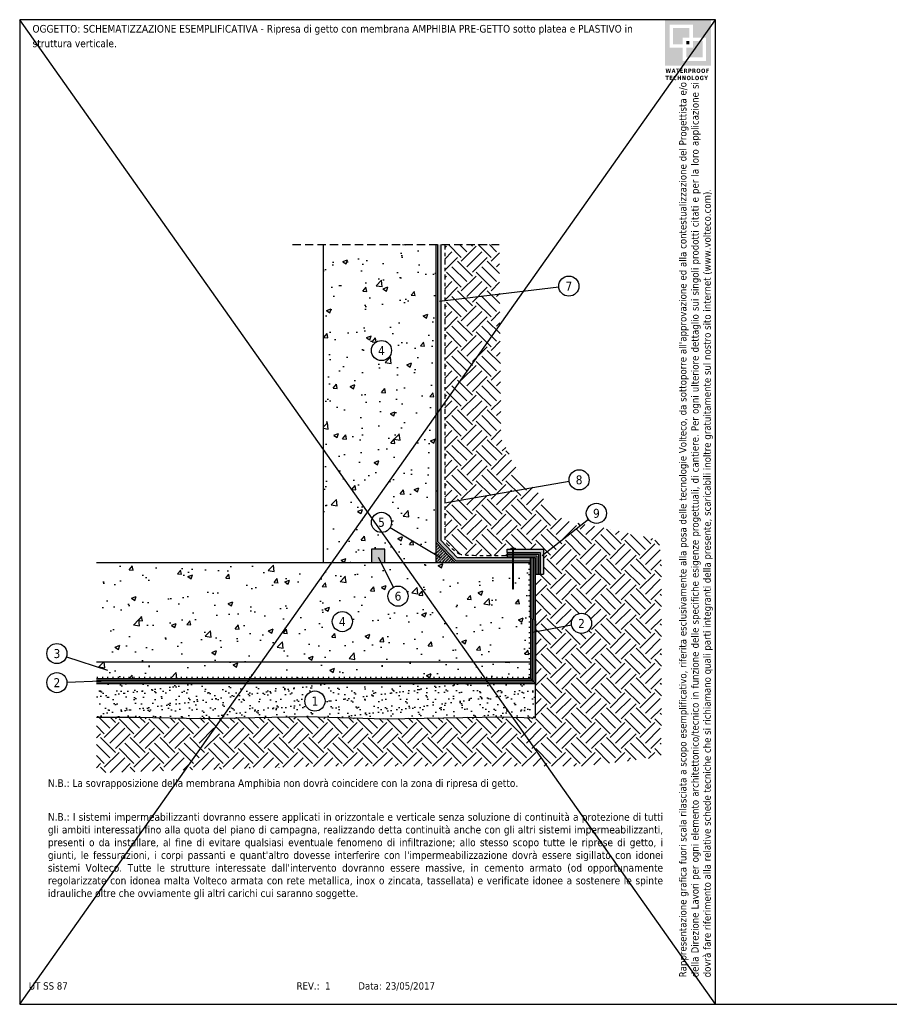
# Model space of a CAD drawing. Header units: millimetres. Extents: x 2937.8 to 3013.1, y 1626.1 to 1661.8.
# Tile 1 of 3: x 2937.8 to 2964.1, y 1626.1 to 1655.8. Entities that reach past the tile are written whole.
import ezdxf
from ezdxf.enums import TextEntityAlignment as Align

# ---------------------------------------------------------------- set-up
doc = ezdxf.new("R2010")
doc.units = ezdxf.units.MM
for name, pattern in [('CONTINUA', [0]), ('DASHDOT', [1, 0.5, -0.25, 0, -0.25]), ('HIDDEN', [0.375, 0.25, -0.125])]:
    doc.linetypes.add(name, pattern=pattern)
doc.layers.add('109', color=7, linetype='CONTINUA')
doc.layers.add('nascosto', color=7, linetype='Continuous', lineweight=25, plot=False)
doc.styles.add('tahoma', font='tahoma.ttf', dxfattribs={"height": 0.3})

# ---------------------------------------------------------------- blocks, each defined once
blk = doc.blocks.new('BLOCK_121')
at = {"layer": '109', "color": 7}
blk.add_point((44475, 18953), dxfattribs=at)

msp = doc.modelspace()

# ---------------------------------------------------------------- hatches: boundary and pattern name
h = msp.add_hatch(color=252)
h.dxf.hatch_style = 1
h.paths.add_polyline_path([(2958.688, 1655.834), (2957.299, 1655.834), (2957.299, 1654.445), (2958.688, 1654.445)])
h.paths.add_polyline_path([(2957.444, 1654.985), (2957.444, 1655.687), (2958.147, 1655.687), (2958.147, 1655.294), (2958.543, 1655.294), (2958.543, 1654.592), (2957.841, 1654.592), (2957.841, 1654.985)], flags=16)
h.paths.add_polyline_path([(2957.548, 1655.089), (2957.548, 1655.583), (2958.043, 1655.583), (2958.043, 1655.294), (2957.841, 1655.294), (2957.841, 1655.089)], flags=0)
h.paths.add_polyline_path([(2957.944, 1654.985), (2958.147, 1654.985), (2958.147, 1655.19), (2958.439, 1655.19), (2958.439, 1654.696), (2957.944, 1654.696)], flags=0)
h.paths.add_polyline_path([(2957.944, 1655.089), (2957.944, 1655.19), (2958.043, 1655.19), (2958.043, 1655.089)], flags=0)
h.paths.add_polyline_path([(2958.043, 1655.583), (2957.548, 1655.583), (2957.548, 1655.089), (2957.841, 1655.089), (2957.841, 1655.294), (2958.043, 1655.294)], flags=0)
h.paths.add_polyline_path([(2958.043, 1655.19), (2957.944, 1655.19), (2957.944, 1655.089), (2958.043, 1655.089)], flags=0)
h.paths.add_polyline_path([(2958.439, 1655.19), (2958.147, 1655.19), (2958.147, 1654.985), (2957.944, 1654.985), (2957.944, 1654.696), (2958.439, 1654.696)], flags=0)
h = msp.add_hatch(color=252)
h.dxf.hatch_style = 1
h.paths.add_polyline_path([(2958.043, 1655.583), (2957.548, 1655.583), (2957.548, 1655.089), (2957.841, 1655.089), (2957.841, 1655.294), (2958.043, 1655.294)])
h = msp.add_hatch(color=252)
h.dxf.hatch_style = 1
h.paths.add_polyline_path([(2958.043, 1655.19), (2957.944, 1655.19), (2957.944, 1655.089), (2958.043, 1655.089)])
h = msp.add_hatch(color=252)
h.dxf.hatch_style = 1
h.paths.add_polyline_path([(2958.439, 1655.19), (2958.147, 1655.19), (2958.147, 1654.985), (2957.944, 1654.985), (2957.944, 1654.696), (2958.439, 1654.696)])
h = msp.add_hatch()
h.set_pattern_fill('AR-CONC', color=256, scale=0.008)
h.set_pattern_definition([(50, (317.5823, -27.5025), (1.45747735, -0.1275127), [0.1524, -1.6764]), (355, (317.5823, -27.5025), (-0.2819474, 1.52845476), [0.12192, -1.3411247]), (100.451445, (317.7038, -27.5131), (1.17553, 1.400942), [0.1295201, -1.42472196]), (46.1842, (317.5823, -27.096), (2.1686323, -0.3363386), [0.2286, -2.5146]), (96.63556, (317.763, -27.124), (1.8992331, 1.979409), [0.1942802, -2.1370849]), (351.18415, (317.5823, -27.096), (1.899233, 1.979409), [0.1828797, -2.0116779]), (21, (317.7855, -27.1977), (1.21291513, -0.8181216), [0.1524, -1.6764]), (326, (317.7855, -27.1977), (0.4944162, 1.4735037), [0.12192, -1.34112]), (71.451445, (317.8866, -27.2658), (1.70733135, 0.65538215), [0.1295201, -1.4247195]), (37.5, (317.5823, -27.50247), (0.02470883, 0.67644031), [0, -1.324864, 0, -1.36144, 0, -1.3462]), (7.5, (317.5823, -27.5025), (0.5345573, 0.8014446), [0, -0.776224, 0, -1.294384, 0, -0.51308]), (327.5, (317.12916, -27.50247), (1.08472476, -0.04582995), [0, -0.508, 0, -1.58496, 0, -2.10312]), (317.5, (316.926, -27.5025), (1.18503345, 0.20341193), [0, -0.6604, 0, -1.052576, 0, -1.49352])])
h.paths.add_polyline_path([(2953.236, 1639.463), (2952.731, 1639.463), (2952.731, 1638.67), (2952.701, 1638.67), (2952.701, 1639.463), (2948.729, 1639.463), (2949.107, 1638.717, -0.559484), (2949.549, 1638.446, -1), (2948.941, 1638.446, -0.282476), (2949.107, 1638.717), (2948.729, 1639.463), (2940.141, 1639.463), (2940.141, 1636.463), (2953.243, 1636.463)])
h.paths.add_polyline_path([(2947.869, 1637.678, -1), (2947.261, 1637.678, -1)], flags=16)
h.paths.add_polyline_path([(2950.398, 1649.049), (2946.992, 1649.049), (2946.992, 1639.463), (2948.445, 1639.463), (2948.445, 1639.863), (2948.845, 1639.863), (2948.845, 1639.463), (2950.398, 1639.463), (2950.398, 1639.69), (2949.008, 1640.515, -0.762542), (2948.442, 1640.67, -1), (2949.05, 1640.67, -0.134725), (2949.008, 1640.515), (2950.398, 1639.69)])
h.paths.add_polyline_path([(2948.442, 1645.853, -1), (2949.05, 1645.853, -1)], flags=16)
h.paths.add_polyline_path([(2947.396, 1637.475), (2947.734, 1637.475), (2947.734, 1637.88), (2947.396, 1637.88)], flags=8)
h.paths.add_polyline_path([(2948.578, 1645.651), (2948.915, 1645.651), (2948.915, 1646.056), (2948.578, 1646.056)], flags=8)
at = {"linetype": 'CONTINUA'}
h = msp.add_hatch(dxfattribs=at)
h.set_pattern_fill('EARTH', color=8, scale=0.1, angle=45, style=0)
h.set_pattern_definition([(45, (317.5823, -27.50247), (0, 0.89802561), [0.635, -0.635]), (45, (317.4139, -27.3341), (0, 0.89802561), [0.635, -0.635]), (45, (317.24554, -27.1657), (0, 0.89802561), [0.635, -0.635]), (135, (317.24554, -27.05345), (-0.89802561, 0), [0.635, -0.635]), (135, (317.4139, -26.8851), (-0.89802561, 0), [0.635, -0.635]), (135, (317.5823, -26.7167), (-0.89802561, 0), [0.635, -0.635])])
h.paths.add_polyline_path([(2957.2, 1639.357), (2957.126, 1640.136), (2955.66, 1640.466), (2954.82, 1640.623), (2953.636, 1639.7), (2953.637, 1639.112), (2953.387, 1639.112), (2953.391, 1637.364), (2954.484, 1637.569, -0.046404), (2954.479, 1637.625, -1), (2955.087, 1637.625, -0.911308), (2954.484, 1637.569), (2953.391, 1637.364), (2953.394, 1635.813), (2953.394, 1634.771), (2952.371, 1634.808), (2948.871, 1634.749), (2946.478, 1634.816), (2943.379, 1634.753), (2941.335, 1634.792), (2940.141, 1634.792), (2940.141, 1633.115), (2946.763, 1633.313), (2950.435, 1633.313), (2954.85, 1633.318), (2957.192, 1633.592)])
edge = h.paths.add_edge_path()
edge.add_line((2952.856, 1642.232), (2952.354, 1643.205))
edge.add_line((2952.354, 1643.205), (2952.316, 1647.549))
edge.add_line((2952.316, 1647.549), (2950.656, 1647.351))
edge.add_spline(control_points=[(2950.656, 1647.351), (2950.656, 1646.377), (2950.656, 1645.522), (2950.656, 1644.787)], knot_values=[-0.117523, -0.117523, -0.117523, -0.117523, 0.046174, 0.046174, 0.046174, 0.046174], degree=3, periodic=0)
edge.add_spline(control_points=[(2950.656, 1644.787), (2950.656, 1642.975), (2950.656, 1641.897), (2950.657, 1641.247)], knot_values=[0.046174, 0.046174, 0.046174, 0.046174, 0.450168, 0.450168, 0.450168, 0.450168], degree=3, periodic=0)
edge.add_line((2950.657, 1641.247), (2953.335, 1641.714))
edge.add_line((2953.335, 1641.714), (2952.856, 1642.232))
edge = h.paths.add_edge_path()
edge.add_line((2954.82, 1640.623), (2954.244, 1640.73))
edge.add_line((2954.244, 1640.73), (2953.335, 1641.714))
edge.add_line((2953.335, 1641.714), (2950.657, 1641.247))
edge.add_spline(control_points=[(2950.657, 1641.247), (2950.657, 1640.364), (2950.659, 1640.115), (2950.674, 1640.067), (2951.056, 1639.702), (2951.264, 1639.676), (2952.257, 1639.666), (2952.535, 1639.667)], knot_values=[0.450168, 0.450168, 0.450168, 0.450168, 1, 2, 3, 4, 4.688821, 4.688821, 4.688821, 4.688821], degree=3, periodic=0)
edge.add_line((2952.535, 1639.667), (2952.535, 1639.762))
edge.add_line((2952.535, 1639.762), (2952.535, 1639.862))
edge.add_line((2952.535, 1639.862), (2952.654, 1639.862))
edge.add_line((2952.654, 1639.862), (2952.654, 1639.892))
edge.add_line((2952.654, 1639.892), (2952.778, 1639.892))
edge.add_line((2952.778, 1639.892), (2953.635, 1639.862))
edge.add_line((2953.635, 1639.862), (2953.636, 1639.7))
edge.add_line((2953.636, 1639.7), (2954.82, 1640.623))
edge = h.paths.add_edge_path()
edge.add_line((2952.303, 1649.049), (2950.656, 1649.049))
edge.add_spline(control_points=[(2950.656, 1649.049), (2950.656, 1648.537), (2950.656, 1648.051), (2950.656, 1647.59)], knot_values=[-0.206647, -0.206647, -0.206647, -0.206647, -0.130766, -0.130766, -0.130766, -0.130766], degree=3, periodic=0)
edge.add_spline(control_points=[(2950.656, 1647.59), (2950.656, 1647.525), (2950.656, 1647.461), (2950.656, 1647.398)], knot_values=[-0.130766, -0.130766, -0.130766, -0.130766, -0.120117, -0.120117, -0.120117, -0.120117], degree=3, periodic=0)
edge.add_spline(control_points=[(2950.656, 1647.398), (2950.656, 1647.382), (2950.656, 1647.367), (2950.656, 1647.351)], knot_values=[-0.120117, -0.120117, -0.120117, -0.120117, -0.117523, -0.117523, -0.117523, -0.117523], degree=3, periodic=0)
edge.add_line((2950.656, 1647.351), (2952.316, 1647.549))
edge.add_line((2952.316, 1647.549), (2952.303, 1649.049))
h = msp.add_hatch(color=146)
h.dxf.hatch_style = 1
h.paths.add_polyline_path([(2950.548, 1649.049), (2950.448, 1649.049), (2950.448, 1640.081), (2950.989, 1639.513), (2952.701, 1639.513), (2952.701, 1639.613), (2951.032, 1639.613), (2950.548, 1640.121)])
h.paths.add_polyline_path([(2953.235, 1639.612), (2952.731, 1639.612), (2952.731, 1639.513), (2953.236, 1639.513)])
h = msp.add_hatch(color=253, dxfattribs=at)
h.dxf.hatch_style = 1
h.paths.add_polyline_path([(2950.398, 1639.463), (2950.967, 1639.463), (2950.398, 1640.061)])
at = {"linetype": 'CONTINUA', "lineweight": 18}
h = msp.add_hatch(dxfattribs=at)
h.set_pattern_fill('ANSI36', color=256, scale=0.02, style=0)
h.set_pattern_definition([(45, (-1154.204787, -710.305317), (0.03367596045, 0.1234785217), [0.15875, -0.03175, 0, -0.03175])])
h.paths.add_polyline_path([(2950.398, 1640.061), (2950.398, 1639.463), (2950.967, 1639.463)])
h = msp.add_hatch(color=4)
h.dxf.hatch_style = 1
h.paths.add_polyline_path([(2953.285, 1639.612), (2953.235, 1639.612), (2953.244, 1635.963), (2953.294, 1635.913)])
h.paths.add_polyline_path([(2953.385, 1639.612), (2953.335, 1639.612), (2953.341, 1637.354), (2953.391, 1637.364)])
h.paths.add_polyline_path([(2952.701, 1639.762), (2952.535, 1639.762), (2952.535, 1639.712), (2952.701, 1639.712)])
h.paths.add_polyline_path([(2952.701, 1639.662), (2952.535, 1639.662), (2952.535, 1639.613), (2952.701, 1639.613)])
h.paths.add_polyline_path([(2953.435, 1639.662), (2952.731, 1639.662), (2952.731, 1639.612), (2953.385, 1639.612), (2953.387, 1639.112), (2953.437, 1639.112)], flags=17)
h.paths.add_polyline_path([(2953.535, 1639.762), (2952.731, 1639.762), (2952.731, 1639.712), (2953.485, 1639.712), (2953.487, 1639.112), (2953.537, 1639.112)])
h.paths.add_polyline_path([(2953.391, 1637.364), (2953.341, 1637.354), (2953.344, 1635.863), (2953.394, 1635.813)])
h.paths.add_polyline_path([(2953.244, 1635.963), (2940.141, 1635.963), (2940.141, 1635.913), (2953.294, 1635.913)])
h.paths.add_polyline_path([(2953.344, 1635.863), (2940.141, 1635.863), (2940.141, 1635.813), (2953.394, 1635.813)])
h = msp.add_hatch(color=1)
h.dxf.hatch_style = 1
h.paths.add_polyline_path([(2948.845, 1639.863), (2948.445, 1639.863), (2948.445, 1639.463), (2948.845, 1639.463)])
h = msp.add_hatch(color=1)
h.dxf.hatch_style = 1
h.paths.add_polyline_path([(2952.701, 1639.862), (2952.535, 1639.862), (2952.535, 1639.762), (2952.701, 1639.762)])
h.paths.add_polyline_path([(2953.635, 1639.862), (2952.731, 1639.862), (2952.731, 1639.762), (2953.535, 1639.762), (2953.537, 1639.112), (2953.637, 1639.112)])
h = msp.add_hatch()
h.set_pattern_fill('LINE', color=256, scale=0.05)
h.set_pattern_definition([(0, (414.14382, -25.71127), (0, 0.15875), [])])
h.paths.add_polyline_path([(2953.236, 1639.463), (2953.186, 1639.463), (2953.194, 1636.013), (2953.244, 1635.963)])
h = msp.add_hatch()
h.set_pattern_fill('AR-CONC', color=256, scale=0.008)
h.set_pattern_definition([(50, (414.1438, -25.7113), (1.45747735, -0.1275127), [0.1524, -1.6764]), (355, (414.1438, -25.7113), (-0.2819474, 1.52845476), [0.12192, -1.3411247]), (100.451445, (414.2653, -25.7219), (1.17553, 1.400942), [0.1295201, -1.42472196]), (46.1842, (414.1438, -25.3049), (2.1686323, -0.3363386), [0.2286, -2.5146]), (96.63556, (414.3245, -25.333), (1.899233, 1.979409), [0.1942802, -2.1370849]), (351.18415, (414.1438, -25.3049), (1.899233, 1.979409), [0.1828797, -2.0116779]), (21, (414.347, -25.4065), (1.21291513, -0.8181216), [0.1524, -1.6764]), (326, (414.347, -25.4065), (0.4944162, 1.4735037), [0.12192, -1.34112]), (71.451445, (414.4481, -25.4747), (1.70733135, 0.65538215), [0.1295201, -1.4247195]), (37.5, (414.1438, -25.71127), (0.02470883, 0.67644031), [0, -1.324864, 0, -1.36144, 0, -1.3462]), (7.5, (414.1438, -25.7113), (0.5345573, 0.8014446), [0, -0.776224, 0, -1.294384, 0, -0.51308]), (327.5, (413.6907, -25.7113), (1.08472476, -0.04582995), [0, -0.508, 0, -1.58496, 0, -2.10312]), (317.5, (413.4875, -25.7113), (1.18503345, 0.20341193), [0, -0.6604, 0, -1.052576, 0, -1.49352])])
h.paths.add_polyline_path([(2953.243, 1636.463), (2940.141, 1636.463), (2940.141, 1635.963), (2953.244, 1635.963)])
h = msp.add_hatch()
h.set_pattern_fill('LINE', color=256, scale=0.05, angle=90)
h.set_pattern_definition([(90, (414.14382, -25.71127), (-0.15875, 1e-17), [])])
h.paths.add_polyline_path([(2953.194, 1636.013), (2940.141, 1636.013), (2940.141, 1635.963), (2953.244, 1635.963)])
h = msp.add_hatch()
h.set_pattern_fill('AR-SAND', color=256, scale=0.008)
h.set_pattern_definition([(37.5, (-1154.2048, -710.30532), (-0.01280025, 0.39153059), [0, -0.308864, 0, -0.34544, 0, -0.3302]), (7.5, (-1154.2048, -710.3053), (0.359618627, 0.57346008), [0, -0.166624, 0, -0.278384, 0, -0.10668]), (327.5, (-1154.45472, -710.3053), (0.632793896, 0.001149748), [0, -0.1016, 0, -0.36576, 0, -0.47752]), (317.5, (-1154.4547, -710.3053), (0.61084516, 0.17834346), [0, -0.0508, 0, -0.239776, 0, -0.27432])])
h.paths.add_polyline_path([(2953.394, 1635.813), (2940.141, 1635.813), (2940.141, 1634.792), (2941.335, 1634.792), (2943.379, 1634.753), (2946.478, 1634.816), (2948.871, 1634.749), (2952.371, 1634.808), (2953.394, 1634.771)])
h.paths.add_polyline_path([(2946.434, 1635.281, -1), (2947.042, 1635.281, -1)], flags=16)
h.paths.add_polyline_path([(2946.569, 1635.078), (2946.907, 1635.078), (2946.907, 1635.484), (2946.569, 1635.484)], flags=8)

# ---------------------------------------------------------------- linework, layer by layer
at = {"linetype": 'HIDDEN'}
msp.add_line((2946.064, 1649.049), (2952.303, 1649.049), dxfattribs=at)
at = {"linetype": 'CONTINUA'}
for p, q in [((2946.992, 1639.463), (2946.992, 1649.049)), ((2950.398, 1640.061), (2950.967, 1639.463)), ((2950.448, 1640.081), (2950.989, 1639.513)), ((2950.548, 1640.121), (2951.032, 1639.613))]:
    msp.add_line(p, q, dxfattribs=at)
for p, q in [((2954.1, 1647.762), (2950.5, 1647.332)), ((2954.411, 1641.901), (2950.657, 1641.247)), ((2954.993, 1640.757), (2953.592, 1639.666)), ((2949.008, 1640.515), (2950.529, 1639.613)), ((2948.845, 1639.863), (2948.445, 1639.863)), ((2948.445, 1639.863), (2948.445, 1639.463)), ((2948.845, 1639.463), (2948.845, 1639.863)), ((2952.535, 1639.762), (2952.535, 1639.862)), ((2952.535, 1639.762), (2952.701, 1639.762)), ((2952.535, 1639.762), (2952.535, 1639.612)), ((2952.654, 1639.892), (2952.654, 1639.862)), ((2952.701, 1639.862), (2952.701, 1638.67)), ((2952.731, 1638.67), (2952.731, 1639.862)), ((2952.731, 1639.762), (2953.535, 1639.762)), ((2952.778, 1639.892), (2952.778, 1639.862)), ((2949.107, 1638.717), (2948.652, 1639.614)), ((2952.731, 1639.612), (2953.385, 1639.612)), ((2952.701, 1638.67), (2952.731, 1638.67)), ((2954.484, 1637.569), (2953.317, 1637.35)), ((2939.24, 1636.618), (2940.477, 1636.214)), ((2939.254, 1635.848), (2940.284, 1635.886)), ((2953.394, 1635.813), (2953.194, 1636.013)), ((2958.827, 1626.134), (2964.827, 1626.134))]:
    msp.add_line(p, q)
msp.add_lwpolyline([(2940.141, 1634.792), (2941.335, 1634.792), (2943.379, 1634.753), (2946.478, 1634.816), (2948.871, 1634.749), (2952.371, 1634.808), (2953.394, 1634.771), (2953.394, 1635.813)])
for centre in [(2954.402, 1647.797), (2948.746, 1645.853), (2955.233, 1640.944), (2948.746, 1640.67), (2949.245, 1638.446), (2947.565, 1637.678), (2954.783, 1637.625)]:
    msp.add_circle(centre, 0.304)
at = {"linetype": 'DASHDOT', "lineweight": 30, "ltscale": 0.3}
msp.add_open_spline([(2950.656, 1649.049), (2950.656, 1647.343), (2950.656, 1645.922), (2950.656, 1644.787), (2950.656, 1640.509), (2950.657, 1640.123), (2950.674, 1640.067), (2951.056, 1639.702), (2951.264, 1639.676), (2952.257, 1639.666), (2952.535, 1639.667)], degree=3, knots=[-0.206647, -0.206647, -0.206647, -0.206647, 0.046174, 0.046174, 0.046174, 1, 2, 3, 4, 4.688821, 4.688821, 4.688821, 4.688821], dxfattribs=at)
at = {"layer": '109', "color": 7, "linetype": 'CONTINUA'}
for p, q in [((2950.398, 1639.463), (2950.398, 1649.049)), ((2950.448, 1640.081), (2950.448, 1649.049)), ((2950.548, 1640.121), (2950.548, 1649.049)), ((2952.535, 1639.862), (2952.701, 1639.862)), ((2952.654, 1639.892), (2952.778, 1639.892)), ((2952.731, 1639.862), (2953.635, 1639.862)), ((2953.535, 1639.762), (2953.537, 1639.112)), ((2953.635, 1639.862), (2953.637, 1639.112)), ((2940.141, 1639.463), (2952.701, 1639.463)), ((2950.989, 1639.513), (2952.701, 1639.513)), ((2951.032, 1639.613), (2952.701, 1639.613)), ((2952.535, 1639.712), (2952.701, 1639.712)), ((2952.535, 1639.662), (2952.701, 1639.662)), ((2952.731, 1639.712), (2953.485, 1639.712)), ((2952.731, 1639.662), (2953.435, 1639.662)), ((2952.731, 1639.513), (2953.236, 1639.513)), ((2952.731, 1639.463), (2953.236, 1639.463)), ((2953.235, 1639.612), (2953.244, 1635.963)), ((2953.285, 1639.613), (2953.294, 1635.913)), ((2953.335, 1639.613), (2953.344, 1635.863)), ((2953.385, 1639.613), (2953.394, 1635.813)), ((2953.385, 1639.612), (2953.387, 1639.112)), ((2953.435, 1639.662), (2953.437, 1639.112)), ((2953.485, 1639.712), (2953.487, 1639.113)), ((2953.387, 1639.112), (2953.637, 1639.112)), ((2940.141, 1636.463), (2953.243, 1636.463)), ((2940.141, 1635.963), (2953.244, 1635.963)), ((2940.141, 1635.913), (2953.294, 1635.913)), ((2940.141, 1635.863), (2953.344, 1635.863)), ((2940.141, 1635.813), (2953.394, 1635.813))]:
    msp.add_line(p, q, dxfattribs=at)
for centre in [(2954.402, 1647.797), (2948.746, 1645.853), (2954.711, 1641.953), (2948.746, 1640.67), (2949.245, 1638.446), (2947.565, 1637.678), (2954.783, 1637.625), (2938.951, 1636.713), (2938.951, 1635.837), (2946.738, 1635.281)]:
    msp.add_circle(centre, 0.304, dxfattribs=at)
at = {"layer": 'nascosto', "color": 1, "linetype": 'CONTINUA', "lineweight": 30}
for p, q in [((2937.827, 1655.834), (2937.827, 1626.134)), ((2958.827, 1655.834), (2937.827, 1655.834)), ((2958.827, 1626.134), (2937.827, 1655.834)), ((2937.827, 1626.134), (2958.827, 1655.834)), ((2958.827, 1626.134), (2958.827, 1655.834)), ((2937.827, 1626.134), (2958.827, 1626.134))]:
    msp.add_line(p, q, dxfattribs=at)

# ---------------------------------------------------------------- block references
at = {"layer": '109', "color": 7, "linetype": 'CONTINUA', "xscale": 0.0009500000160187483, "yscale": 0.0009500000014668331, "zscale": 0.0009500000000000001}
msp.add_blockref('BLOCK_121', (2905.558, 1621.457), dxfattribs=at)

# ---------------------------------------------------------------- texts
at = {"style": 'tahoma'}
msp.add_text('9', height=0.27, dxfattribs=at).set_placement((2955.233, 1640.944), align=Align.MIDDLE)
for s, p in [('UT SS 87', (2938.104, 1626.798)), ('REV.:', (2946.185, 1626.798)), (' 1', (2946.961, 1626.798)), ('Data:', (2948.048, 1626.798)), ('23/05/2017', (2948.866, 1626.798))]:
    msp.add_text(s, height=0.22, rotation=0.0017, dxfattribs=at).set_placement(p, align=Align.TOP_LEFT)
at = {"char_height": 0.23, "attachment_point": 1, "style": 'tahoma'}
for s, insert, width in [('\\pxa0.83333,sm1.15;OGGETTO: SCHEMATIZZAZIONE ESEMPLIFICATIVA - Ripresa di getto con membrana AMPHIBIA PRE-GETTO sotto platea e PLASTIVO in struttura verticale.', (2938.214, 1655.675), 19.02062), ('\\pxqj;N.B.: La sovrapposizione della membrana Amphibia non dovrà coincidere con la zona di ripresa di getto.', (2938.679, 1632.921), 18.51096), ("\\pxqj;N.B.: I sistemi impermeabilizzanti dovranno essere applicati in orizzontale e verticale senza soluzione di continuità a protezione di tutti gli ambiti interessati fino alla quota del piano di campagna, realizzando detta continuità anche con gli altri sistemi impermeabilizzanti, presenti o da installare, al fine di evitare qualsiasi eventuale fenomeno di infiltrazione; allo stesso scopo tutte le riprese di getto, i giunti, le fessurazioni, i corpi passanti e quant'altro dovesse interferire con l'impermeabilizzazione dovrà essere sigillato con idonei sistemi Volteco. Tutte le strutture interessate dall'intervento dovranno essere massive, in cemento armato (od opportunamente regolarizzate con idonea malta Volteco armata con rete metallica, inox o zincata, tassellata) e verificate idonee a sostenere le spinte idrauliche oltre che ovviamente gli altri carichi cui saranno soggette.", (2938.679, 1631.9), 18.51096)]:
    msp.add_mtext(s, dxfattribs=dict(at, insert=insert, width=width))
at = {"color": 252, "insert": (2957.317, 1654.358), "char_height": 0.13017, "attachment_point": 1, "style": 'tahoma'}
msp.add_mtext_dynamic_manual_height_columns('{\\fTahoma|b1|i0|c0|p34;\\T1.1;WATERPROOF TECHNOLOGY}', width=1.63687, gutter_width=12.5, heights=[0], dxfattribs=at)
at = {"insert": (2957.731, 1626.948), "char_height": 0.22, "attachment_point": 1, "rotation": 90, "style": 'tahoma'}
msp.add_mtext_dynamic_manual_height_columns("\\pxqj;Rappresentazione grafica fuori scala rilasciata a scopo esemplificativo, riferita esclusivamente alla posa delle tecnologie Volteco, da sottoporre all'approvazione ed alla contestualizzazione del Progettista e/o della Direzione Lavori per ogni elemento architettonico/tecnico in funzione delle specifiche esigenze progettuali, di cantiere. Per ogni ulteriore dettaglio sui singoli prodotti citati e per la loro applicazione si dovrà fare riferimento alla relative schede tecniche che si richiamano quali parti integranti della presente, scaricabili inoltre gratuitamente sul nostro sito internet (www.volteco.com).", width=26.9233, gutter_width=0, heights=[3.545], dxfattribs=at)
at = {"layer": '109', "color": 7, "style": 'tahoma'}
for s, p in [('7', (2954.402, 1647.797)), ('4', (2948.746, 1645.853)), ('8', (2954.711, 1641.953)), ('5', (2948.746, 1640.671)), ('6', (2949.245, 1638.446)), ('4', (2947.565, 1637.678)), ('2', (2954.783, 1637.625)), ('3', (2938.951, 1636.713)), ('2', (2938.951, 1635.837)), ('1', (2946.738, 1635.281))]:
    msp.add_text(s, height=0.27, dxfattribs=at).set_placement(p, align=Align.MIDDLE)

doc.saveas('drawing.dxf')
